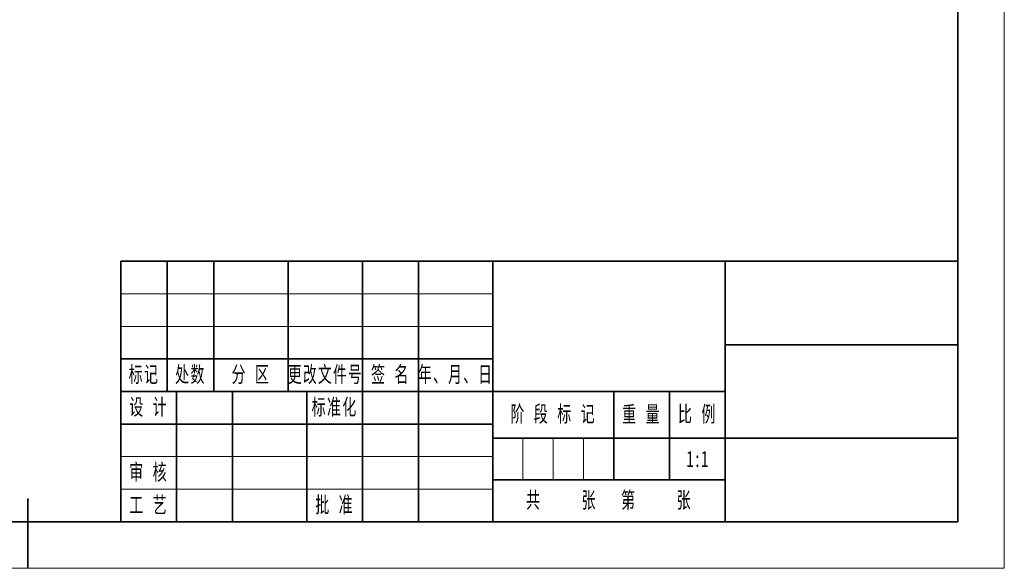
# Model space of a CAD drawing. Header units: millimetres. Extents: x -210 to 210, y -148 to 148.
# Tile 2 of 2: x -2 to 210, y -148 to -31. Entities that reach past the tile are written whole.
import ezdxf
from ezdxf.enums import TextEntityAlignment as Align

# ---------------------------------------------------------------- set-up
doc = ezdxf.new("R2010")
doc.units = ezdxf.units.MM
doc.layers.add('EB0', color=7, linetype='Continuous', lineweight=35)
doc.layers.add('细实线层', color=7, linetype='Continuous', lineweight=18)
doc.styles.add('标准', font='txt', dxfattribs={"width": 0.667})

# ---------------------------------------------------------------- blocks, each defined once
blk = doc.blocks.new('$CAXA_FRAME_13B17AC1$')
at = {"layer": 'EB0', "color": 0, "linetype": 'Continuous', "lineweight": 18}
for p, q in [((210, 148.5), (210, -148.5)), ((210, -148.5), (-210, -148.5))]:
    blk.add_line(p, q, dxfattribs=at)
at = {"layer": 'EB0', "color": 0, "linetype": 'Continuous', "lineweight": 35}
for p, q in [((199.9999962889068, -138.499999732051), (200.0000037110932, 138.5000002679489)), ((0, -148.5), (0, -133.5)), ((-200.0000037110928, -138.4999890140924), (199.9999962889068, -138.499999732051))]:
    blk.add_line(p, q, dxfattribs=at)
blk = doc.blocks.new('$CAXA_TITLE_151E506F$')
at = {"layer": 'EB0', "linetype": 'Continuous', "lineweight": 35}
for p, q in [((-180, 56), (0, 56)), ((-180, 56), (-180, 0)), ((-170, 28), (-170, 56)), ((-160, 28), (-160, 56)), ((-144, 28), (-144, 56)), ((-128, 28), (-128, 56)), ((-116, 28), (-116, 56)), ((-100, 56), (-100, 0)), ((-50, 0), (-50, 56)), ((0, 56), (0, 0)), ((0, 38), (-50, 38)), ((-100, 35), (-180, 35)), ((-50, 28), (-180, 28)), ((-168, 0), (-168, 28)), ((-156, 0), (-156, 28)), ((-140, 0), (-140, 28)), ((-128, 0), (-128, 28)), ((-116, 0), (-116, 28)), ((-74.00000000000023, 28), (-74, 9)), ((-62, 28), (-62, 9)), ((-100, 21), (-180, 21)), ((-50, 18), (-100, 18)), ((0, 18), (-50, 18)), ((-50, 9), (-100, 9)), ((0, 0), (-180, 0))]:
    blk.add_line(p, q, dxfattribs=at)
at = {"layer": '细实线层', "linetype": 'Continuous', "lineweight": 18}
for p, q in [((-100, 49), (-180, 49)), ((-100, 42), (-180, 42)), ((-93.5, 17.99999999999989), (-93.5, 8.999999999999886)), ((-87, 17.99999999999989), (-87, 8.999999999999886)), ((-80.5, 17.99999999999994), (-80.5, 8.999999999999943)), ((-100, 14), (-180, 14)), ((-100, 7), (-180, 7))]:
    blk.add_line(p, q, dxfattribs=at)
at = {"layer": 'EB0', "char_height": 3.46513671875, "attachment_point": 5, "line_spacing_factor": 1.150569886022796, "style": '标准'}
for s, insert, width in [('\\T1.1;标记', (-175, 31.49999999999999), 10), ('\\T1.1;处数', (-165, 31.50000000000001), 10), ('\\T1.1;分 区', (-152, 31.5), 16), ('\\T1.1;{\\W0.650776;更改文件号}', (-135.9672015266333, 31.5), 31.25836480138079), ('\\T1.1;签 名', (-122, 31.5), 12), ('\\T1.1;{\\W0.652103;年、月、日}', (-107.978351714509, 31.5), 30.51595875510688), ('\\T1.1;设 计', (-174, 24.49999999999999), 12), ('\\T1.1;设 计', (-174, 24.49999999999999), 12), ('\\T1.1;标准化', (-134, 24.5), 12), ('\\T1.1;阶 段 标 记', (-87.00000000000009, 22.99999999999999), 25.99999999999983), ('\\T1.1;重 量', (-68.00000000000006, 23), 12.00000000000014), ('\\T1.1;比 例', (-56, 22.99999999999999), 12), ('\\T1.1;审 核', (-174, 10.5), 12), ('\\T1.1;共     张   第     张', (-75, 4.5), 50), ('\\T1.1;工 艺', (-174, 3.499999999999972), 12), ('\\T1.1;批 准', (-134, 3.499999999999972), 12)]:
    blk.add_mtext(s, dxfattribs=dict(at, insert=insert, width=width))
at = {"layer": 'EB0', "color": 0, "linetype": 'Continuous', "style": '标准'}
for tag, height, width, p in [('标记C', 3.46513671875, 0.667, (-175, 52.5)), ('处数C', 3.46513671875, 0.667, (-165, 52.5)), ('分区C', 3.46513671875, 0.667, (-152, 52.5)), ('更改文件_编号C', 3.46513671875, 0.406865, (-136, 52.5)), ('标记签名C', 3.46513671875, 0.469271, (-122, 52.5)), ('标记_日期C', 3.46513671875, 0.569611, (-108, 52.5)), ('单位名称', 6.930273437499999, 0.667, (-25, 47)), ('标记B', 3.46513671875, 0.667, (-175, 45.5)), ('处数B', 3.46513671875, 0.667, (-165, 45.5)), ('分区B', 3.46513671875, 0.667, (-152, 45.5)), ('更改文件_编号B', 3.46513671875, 0.406865, (-136, 45.5)), ('标记签名B', 3.46513671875, 0.469271, (-122, 45.5)), ('标记_日期B', 3.46513671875, 0.569611, (-108, 45.5)), ('材料名称', 6.930273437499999, 0.667, (-75, 42)), ('标记A', 3.46513671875, 0.667, (-175, 38.5)), ('处数A', 3.46513671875, 0.667, (-165, 38.5)), ('分区A', 3.46513671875, 0.667, (-152, 38.5)), ('更改文件_编号A', 3.46513671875, 0.406865, (-136, 38.5)), ('标记签名A', 3.46513671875, 0.469271, (-122, 38.5)), ('标记_日期A', 3.46513671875, 0.569611, (-108, 38.5)), ('图纸名称', 6.930273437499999, 0.667, (-25, 28)), ('设计_人员编号', 3.46513671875, 0.323776, (-162, 24.5)), ('设计_日期', 3.46513671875, 0.639915, (-148, 24.5)), ('标准化_人员编号', 3.46513671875, 0.28032, (-122, 24.5)), ('标准化_日期', 3.46513671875, 0.522514, (-108, 24.5)), ('阶段标记A', 3.46513671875, 0.234636, (-96.75, 13.5)), ('阶段标记B', 3.46513671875, 0.234636, (-90.25, 13.5)), ('阶段标记C', 3.46513671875, 0.234636, (-83.75, 13.5)), ('阶段标记D', 3.46513671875, 0.234636, (-77.25, 13.5)), ('重量', 3.46513671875, 0.667, (-68.00000000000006, 13.5)), ('图纸比例', 3.46513671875, 0.535345, (-56, 13.50000000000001)), ('审核_人员编号', 3.46513671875, 0.323776, (-162, 10.5)), ('审核_日期', 3.46513671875, 0.639915, (-148, 10.5)), ('图纸编号', 6.930273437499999, 0.667, (-25, 9)), ('页数', 3.46513671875, 0.667, (-87.5, 4.5)), ('页码', 3.46513671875, 0.667, (-62.5, 4.5)), ('工艺_人员编号', 3.46513671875, 0.323776, (-162, 3.5)), ('工艺_日期', 3.46513671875, 0.639915, (-148, 3.5)), ('批准_人员编号', 3.46513671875, 0.323776, (-122, 3.5)), ('批准_日期', 3.46513671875, 0.639915, (-108, 3.5))]:
    blk.add_attdef(tag, text='', height=height, dxfattribs=dict(at, width=width)).set_placement(p, align=Align.MIDDLE_CENTER)

msp = doc.modelspace()

# ---------------------------------------------------------------- block references
at = {"layer": 'EB0', "linetype": 'Continuous', "lineweight": 35}
msp.add_blockref('$CAXA_FRAME_13B17AC1$', (0, 0), dxfattribs=at)
at = {"layer": 'EB0', "linetype": 'Continuous', "lineweight": 18}
ref = msp.add_blockref('$CAXA_TITLE_151E506F$', (199.9999962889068, -138.499999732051), dxfattribs=at)
ref.add_attrib('图纸比例', '1:1', dxfattribs={"color": 0, "linetype": 'Continuous', "height": 3.46513671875, "style": '标准', "width": 0.667}).set_placement((143.9999962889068, -124.999999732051), align=Align.MIDDLE_CENTER)

doc.saveas('drawing.dxf')
